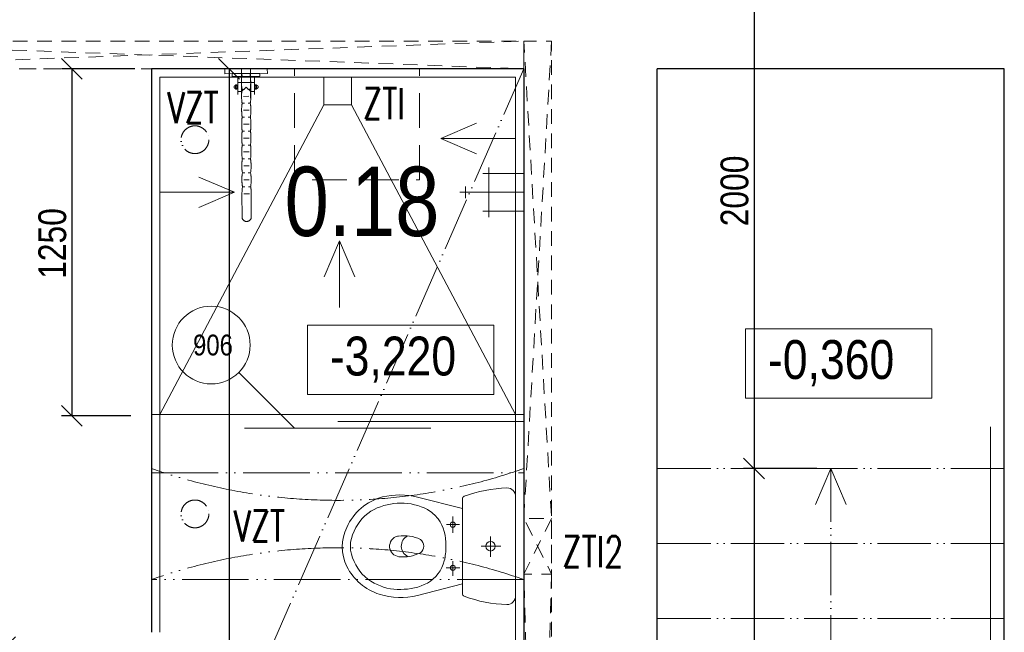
# Model space of a CAD drawing. Header units: millimetres. Extents: x -300958 to -108039, y 30118 to 292543.
# Tile 63 of 256: x -287838 to -284293, y 129955 to 132162. Entities that reach past the tile are written whole.
import ezdxf
from ezdxf.enums import TextEntityAlignment as Align

# ---------------------------------------------------------------- set-up
doc = ezdxf.new("R2010")
doc.units = ezdxf.units.MM
doc.header["$MEASUREMENT"] = 0
for name, pattern in [('ACAD_ISO05W100', [33, 24, -3, 0, -3, 0, -3]), ('DGN Style 2', [879.857395, 527.914437, -351.942958]), ('HIDDEN', [0.375, 0.25, -0.125])]:
    doc.linetypes.add(name, pattern=pattern)
doc.layers.get('0').update_dxf_attribs({"lineweight": 13})
doc.layers.get('Defpoints').update_dxf_attribs({"color": 3, "lineweight": 13})
for name, color, linetype, lineweight in [('dims', 7, 'Continuous', 9), ('Materiály', 1, 'Continuous', 13), ('navrh', 1, 'Continuous', 9), ('obklad', 8, 'Continuous', 5), ('PSV', 7, 'Continuous', 13), ('rost', 6, 'Continuous', 0), ('tenka', 7, 'Continuous', 13), ('texts', 3, 'Continuous', 30), ('výškové kóty', 7, 'Continuous', 13), ('walls', 7, 'Continuous', 13), ('zařizovací předměty', 7, 'Continuous', 9)]:
    doc.layers.add(name, color=color, linetype=linetype, lineweight=lineweight)
doc.styles.get("Standard").update_dxf_attribs({"font": 'txt.shx'})
doc.styles.add('STYLE-0', font='ARIALN.TTF')
doc.styles.add('Style-Arial', font='arial.ttf')
doc.dimstyles.new('arch', dxfattribs={"dimscale": 50, "dimtxt": 2.5, "dimasz": 2.5, "dimexe": 1.25, "dimexo": 0.9, "dimtad": 1, "dimdec": 0, "dimtxsty": 'STYLE-0', "dimblk": 'ARCHTICK', "dimcen": 2.5, "dimadec": 0, "dimazin": 0, "dimtfac": 1, "dimtdec": 0, "dimtmove": 2, "dimatfit": 3, "dimldrblk": 'ARCHTICK', "dimfxl": 0, "dimarcsym": 0})

# ---------------------------------------------------------------- blocks, each defined once
blk = doc.blocks.new('wc_kombi')
at = {"color": 0, "linetype": 'ByBlock', "lineweight": -2}
for p, q in [((0.1775, 0), (-0.1775, 0)), ((0.0002, -0.1237), (0.0002, -0.0524)), ((-0.0347, -0.0898), (0.0384, -0.0898)), ((-0.1356, -0.1907), (-0.1773, -0.3527)), ((-0.1706, -0.1907), (0.1706, -0.1907)), ((0.1357, -0.1907), (-0.1356, -0.1907)), ((-0.0778, -0.2013), (-0.0778, -0.2482)), ((0.0775, -0.2004), (0.0775, -0.2501)), ((0.1773, -0.3527), (0.1357, -0.1907)), ((-0.1078, -0.2257), (-0.0478, -0.2257)), ((0.0534, -0.2257), (0.106, -0.2257)), ((0.0013, -0.2508), (-0.0024, -0.2508)), ((-0.0366, -0.4251), (-0.0367, -0.4214))]:
    blk.add_line(p, q, dxfattribs=at)
for centre, radius in [((0, -0.0898), 0.0171), ((-0.0778, -0.2257), 0.00927), ((0.0775, -0.2252), 0.0089)]:
    blk.add_circle(centre, radius, dxfattribs=at)
for centre, radius, start, end in [((-0.1801, -0.0299), 0.03, 84.9385, 181.5621), ((0.1801, -0.0299), 0.03, 358.4383, 95.0618), ((0.2615, -0.0178), 0.4718, 181.5608, 200.6512), ((-0.2615, -0.0178), 0.4718, 339.3489, 358.4387), ((-0.1706, -0.1807), 0.01, 200.6489, 270.0028), ((0.1706, -0.1807), 0.01, 270, 339.3483), ((-0.0104, -0.3911), 0.1427, 128.0842, 148.8348), ((-0.0114, -0.3985), 0.148, 86.5055, 126.0101), ((0.006, -0.4465), 0.1958, 76.3604, 91.3715), ((0.0217, -0.3796), 0.1271, 29.404, 76.1254), ((0.0459, -0.4104), 0.2012, 152.4237, 180.8026), ((-0.0371, -0.4083), 0.1924, 358.536, 28.2377), ((0.0816, -0.4165), 0.2666, 166.1457, 193.5616), ((0.1001, -0.402), 0.1382, 154.478, 188.0608), ((-0.0005, -0.3598), 0.0297, 36.344, 144.2662), ((-0.0958, -0.404), 0.1343, 353.2317, 27.4086), ((-0.0653, -0.4139), 0.2501, 342.2461, 14.1632), ((-0.0006, -0.3697), 0.0413, 206.767, 336.409), ((0.0659, -0.4119), 0.2212, 180.3296, 206.1001), ((0, -0.4154), 0.0378, 194.8362, 353.2743), ((-0.0346, -0.4193), 0.19, 331.7361, 1.8342), ((0.013, -0.4271), 0.1975, 195.246, 245.7395), ((-0.019, -0.4276), 0.2019, 297.1495, 341.935), ((0.0046, -0.437), 0.1552, 207.7501, 247.4669), ((-0.0065, -0.4349), 0.1579, 292.8858, 331.8972), ((0, -0.4814), 0.1131, 240.9792, 299.0208), ((0.0025, -0.4644), 0.1593, 243.6726, 296.3274)]:
    blk.add_arc(centre, radius, start, end, dxfattribs=at)
blk = doc.blocks.new('_ArchTick')
at = {"color": 0, "linetype": 'ByBlock', "flags": 128}
blk.add_lwpolyline([(-0.5, -0.5), (0.5, 0.5)], dxfattribs=at)
blk = doc.blocks.new('*D2006')
at = {"layer": 'Defpoints', "color": 0, "linetype": 'Continuous'}
for p in [(-286782.3, 131985), (-287084, 128915), (-286782.3, 128915)]:
    blk.add_point(p, dxfattribs=at)
at = {"layer": 'dims', "color": 0, "linetype": 'Continuous', "lineweight": -2}
for p, q in [((-286857.3, 131985), (-287121.5, 131985)), ((-287084, 131985), (-287084, 128915)), ((-286857.3, 128915), (-287121.5, 128915))]:
    blk.add_line(p, q, dxfattribs=at)
at = {"layer": 'dims', "color": 0, "linetype": 'Continuous', "lineweight": -2, "xscale": 75, "yscale": 75, "zscale": 75}
for p, rotation in [((-287084, 131985), 90), ((-287084, 128915), 270)]:
    blk.add_blockref('_ArchTick', p, dxfattribs=dict(at, rotation=rotation))
at = {"layer": 'dims', "color": 0, "linetype": 'Continuous', "insert": (-287153.8, 129774.2), "char_height": 100, "attachment_point": 5, "rotation": 90, "style": 'STYLE-0'}
blk.add_mtext('3070', dxfattribs=at)
blk = doc.blocks.new('*D1895')
at = {"layer": 'Defpoints', "color": 0, "linetype": 'Continuous'}
for p in [(-284917.6, 130545), (-285193.7, 126495), (-284892, 126495)]:
    blk.add_point(p, dxfattribs=at)
at = {"layer": 'dims', "color": 0, "linetype": 'Continuous', "lineweight": -2}
for p, q in [((-284992.6, 130545), (-285231.2, 130545)), ((-285193.7, 130545), (-285193.7, 126495)), ((-284967, 126495), (-285231.2, 126495))]:
    blk.add_line(p, q, dxfattribs=at)
at = {"layer": 'dims', "color": 0, "linetype": 'Continuous', "lineweight": -2, "xscale": 75, "yscale": 75, "zscale": 75}
for p, rotation in [((-285193.7, 130545), 90), ((-285193.7, 126495), 270)]:
    blk.add_blockref('_ArchTick', p, dxfattribs=dict(at, rotation=rotation))
at = {"layer": 'dims', "color": 0, "linetype": 'Continuous', "insert": (-285263.5, 128520), "char_height": 100, "attachment_point": 5, "rotation": 90, "style": 'STYLE-0'}
blk.add_mtext('4050', dxfattribs=at)
blk = doc.blocks.new('*D1896')
at = {"layer": 'Defpoints', "color": 0, "linetype": 'Continuous'}
for p in [(-284917.6, 132545), (-285193.7, 130545), (-284892, 130545)]:
    blk.add_point(p, dxfattribs=at)
at = {"layer": 'dims', "color": 0, "linetype": 'Continuous', "lineweight": -2}
for p, q in [((-284992.6, 132545), (-285231.2, 132545)), ((-285193.7, 132545), (-285193.7, 130545)), ((-284967, 130545), (-285231.2, 130545))]:
    blk.add_line(p, q, dxfattribs=at)
at = {"layer": 'dims', "color": 0, "linetype": 'Continuous', "lineweight": -2, "xscale": 75, "yscale": 75, "zscale": 75}
for p, rotation in [((-285193.7, 132545), 90), ((-285193.7, 130545), 270)]:
    blk.add_blockref('_ArchTick', p, dxfattribs=dict(at, rotation=rotation))
at = {"layer": 'dims', "color": 0, "linetype": 'Continuous', "insert": (-285263.5, 131545), "char_height": 100, "attachment_point": 5, "rotation": 90, "style": 'STYLE-0'}
blk.add_mtext('2000', dxfattribs=at)
blk = doc.blocks.new('*D1879')
at = {"layer": 'Defpoints', "color": 0, "linetype": 'Continuous'}
for p in [(-287348, 131985), (-287649.8, 130735), (-287362.6, 130735)]:
    blk.add_point(p, dxfattribs=at)
at = {"layer": 'dims', "color": 0, "linetype": 'Continuous', "lineweight": -2}
for p, q in [((-287423, 131985), (-287687.3, 131985)), ((-287649.8, 131985), (-287649.8, 130735)), ((-287437.6, 130735), (-287687.3, 130735))]:
    blk.add_line(p, q, dxfattribs=at)
at = {"layer": 'dims', "color": 0, "linetype": 'Continuous', "lineweight": -2, "xscale": 75, "yscale": 75, "zscale": 75}
for p, rotation in [((-287649.8, 131985), 90), ((-287649.8, 130735), 270)]:
    blk.add_blockref('_ArchTick', p, dxfattribs=dict(at, rotation=rotation))
at = {"layer": 'dims', "color": 0, "linetype": 'Continuous', "insert": (-287719.6, 131355.6), "char_height": 100, "attachment_point": 5, "rotation": 90, "style": 'STYLE-0'}
blk.add_mtext('1250', dxfattribs=at)

msp = doc.modelspace()

# ---------------------------------------------------------------- hatches: boundary and pattern name
at = {"layer": 'Materiály', "linetype": 'Continuous'}
h = msp.add_hatch(dxfattribs=at)
h.set_pattern_fill('ANSI31', color=256, scale=500, style=0)
h.set_pattern_definition([(45, (-63000, 0), (-44.194174, 44.194174), [])])
edge = h.paths.add_edge_path()
edge.add_spline(control_points=[(-288002.6, 128765), (-287968.3, 128838.2), (-287942.6, 128915)], knot_values=[0.865605, 0.865605, 0.865605, 1, 1, 1], weights=[1, 0.98711, 0.977685], degree=2, periodic=0)
edge.add_line((-287942.6, 128915), (-288002.6, 128915))
edge.add_line((-288002.6, 128915), (-288002.6, 128765))
edge = h.paths.add_edge_path()
edge.add_line((-287362.6, 128765), (-286022.6, 128765))
edge.add_line((-286022.6, 128765), (-286022.6, 128915))
edge.add_line((-286022.6, 128915), (-287362.6, 128915))
edge.add_line((-287362.6, 128915), (-287362.6, 128775))
edge.add_arc((-286114.4, 129365), 1380.6, 199.0225, 205.2991, ccw=False)
edge.add_line((-287419.6, 128915), (-287942.6, 128915))
edge.add_spline(control_points=[(-287942.6, 128915), (-287968.3, 128838.2), (-288002.6, 128765)], knot_values=[0.865605, 0.865605, 0.865605, 1, 1, 1], weights=[0.977685, 0.98711, 1], degree=2, periodic=0)
edge.add_line((-288002.6, 128765), (-287362.6, 128765))
h.paths.add_polyline_path([(-287362.6, 128915), (-287419.6, 128915, 0.027393), (-287362.6, 128775)], flags=17)
h.paths.add_polyline_path([(-287970.1, 129880), (-287852.6, 129880), (-287852.6, 129955), (-288002.6, 129955), (-288002.3, 129954.5), (-288002.1, 129953.9), (-288001.8, 129953.4), (-288001.6, 129952.9), (-288001.4, 129952.3), (-288001.1, 129951.8), (-288000.9, 129951.3), (-288000.6, 129950.8), (-288000.4, 129950.2), (-288000.1, 129949.7), (-287999.9, 129949.2), (-287999.6, 129948.6), (-287999.4, 129948.1), (-287999.1, 129947.6), (-287998.9, 129947), (-287998.7, 129946.5), (-287998.4, 129946), (-287998.2, 129945.5), (-287997.9, 129944.9), (-287997.7, 129944.4), (-287997.4, 129943.9), (-287997.2, 129943.3), (-287996.9, 129942.8), (-287996.7, 129942.3), (-287996.5, 129941.7), (-287996.2, 129941.2), (-287996, 129940.7), (-287995.7, 129940.1), (-287995.5, 129939.6), (-287995.3, 129939.1), (-287995, 129938.5), (-287994.8, 129938), (-287994.5, 129937.5), (-287994.3, 129936.9), (-287994, 129936.4), (-287993.8, 129935.9), (-287993.6, 129935.3), (-287993.3, 129934.8), (-287993.1, 129934.3), (-287992.8, 129933.7), (-287992.6, 129933.2), (-287992.4, 129932.7), (-287992.1, 129932.1), (-287991.9, 129931.6), (-287991.6, 129931.1), (-287991.4, 129930.5), (-287991.2, 129930), (-287990.9, 129929.5), (-287990.7, 129928.9), (-287990.5, 129928.4), (-287990.2, 129927.8), (-287990, 129927.3), (-287989.7, 129926.8), (-287989.5, 129926.2), (-287989.3, 129925.7), (-287989, 129925.2), (-287988.8, 129924.6), (-287988.6, 129924.1), (-287988.3, 129923.6), (-287988.1, 129923), (-287987.9, 129922.5), (-287987.6, 129921.9), (-287987.4, 129921.4), (-287987.2, 129920.9), (-287986.9, 129920.3), (-287986.7, 129919.8), (-287986.4, 129919.3), (-287986.2, 129918.7), (-287986, 129918.2), (-287985.7, 129917.6), (-287985.5, 129917.1), (-287985.3, 129916.6), (-287985, 129916), (-287984.8, 129915.5), (-287984.6, 129914.9), (-287984.3, 129914.4), (-287984.1, 129913.9), (-287983.9, 129913.3), (-287983.7, 129912.8), (-287983.4, 129912.2), (-287983.2, 129911.7), (-287983, 129911.2), (-287982.7, 129910.6), (-287982.5, 129910.1), (-287982.3, 129909.5), (-287982, 129909), (-287981.8, 129908.5), (-287981.6, 129907.9), (-287981.3, 129907.4), (-287981.1, 129906.8), (-287980.9, 129906.3), (-287980.7, 129905.7), (-287980.4, 129905.2), (-287980.2, 129904.7), (-287980, 129904.1), (-287979.7, 129903.6), (-287979.5, 129903), (-287979.3, 129902.5), (-287979.1, 129901.9), (-287978.8, 129901.4), (-287978.6, 129900.9), (-287978.4, 129900.3), (-287978.2, 129899.8), (-287977.9, 129899.2), (-287977.7, 129898.7), (-287977.5, 129898.1), (-287977.2, 129897.6), (-287977, 129897.1), (-287976.8, 129896.5), (-287976.6, 129896), (-287976.3, 129895.4), (-287976.1, 129894.9), (-287975.9, 129894.3), (-287975.7, 129893.8), (-287975.4, 129893.2), (-287975.2, 129892.7), (-287975, 129892.1), (-287974.8, 129891.6), (-287974.6, 129891.1), (-287974.3, 129890.5), (-287974.1, 129890), (-287973.9, 129889.4), (-287973.7, 129888.9), (-287973.4, 129888.3), (-287973.2, 129887.8), (-287973, 129887.2), (-287972.8, 129886.7), (-287972.5, 129886.1), (-287972.3, 129885.6), (-287972.1, 129885), (-287971.9, 129884.5), (-287971.7, 129883.9), (-287971.4, 129883.4), (-287971.2, 129882.9), (-287971, 129882.3), (-287970.8, 129881.8), (-287970.6, 129881.2), (-287970.3, 129880.7), (-287970.1, 129880.1)])
h.paths.add_polyline_path([(-288002.6, 129955), (-287987.7, 129922.1), (-287987.9, 129922.5), (-287988.1, 129923), (-287988.3, 129923.6), (-287988.6, 129924.1), (-287988.8, 129924.6), (-287989, 129925.2), (-287989.3, 129925.7), (-287989.5, 129926.2), (-287989.7, 129926.8), (-287990, 129927.3), (-287990.2, 129927.8), (-287990.5, 129928.4), (-287990.7, 129928.9), (-287990.9, 129929.5), (-287991.2, 129930), (-287991.4, 129930.5), (-287991.6, 129931.1), (-287991.9, 129931.6), (-287992.1, 129932.1), (-287992.4, 129932.7), (-287992.6, 129933.2), (-287992.8, 129933.7), (-287993.1, 129934.3), (-287993.3, 129934.8), (-287993.6, 129935.3), (-287993.8, 129935.9), (-287994, 129936.4), (-287994.3, 129936.9), (-287994.5, 129937.5), (-287994.8, 129938), (-287995, 129938.5), (-287995.3, 129939.1), (-287995.5, 129939.6), (-287995.7, 129940.1), (-287996, 129940.7), (-287996.2, 129941.2), (-287996.5, 129941.7), (-287996.7, 129942.3), (-287996.9, 129942.8), (-287997.2, 129943.3), (-287997.4, 129943.9), (-287997.7, 129944.4), (-287997.9, 129944.9), (-287998.2, 129945.5), (-287998.4, 129946), (-287998.7, 129946.5), (-287998.9, 129947), (-287999.1, 129947.6), (-287999.4, 129948.1), (-287999.6, 129948.6), (-287999.9, 129949.2), (-288000.1, 129949.7), (-288000.4, 129950.2), (-288000.6, 129950.8), (-288000.9, 129951.3), (-288001.1, 129951.8), (-288001.4, 129952.3), (-288001.6, 129952.9), (-288001.8, 129953.4), (-288002.1, 129953.9), (-288002.3, 129954.5)])
h.paths.add_polyline_path([(-287987.7, 129922.1), (-287973.6, 129888.6), (-287973.7, 129888.9), (-287973.9, 129889.4), (-287974.1, 129890), (-287974.3, 129890.5), (-287974.6, 129891.1), (-287974.8, 129891.6), (-287975, 129892.1), (-287975.2, 129892.7), (-287975.4, 129893.2), (-287975.7, 129893.8), (-287975.9, 129894.3), (-287976.1, 129894.9), (-287976.3, 129895.4), (-287976.6, 129896), (-287976.8, 129896.5), (-287977, 129897.1), (-287977.2, 129897.6), (-287977.5, 129898.1), (-287977.7, 129898.7), (-287977.9, 129899.2), (-287978.2, 129899.8), (-287978.4, 129900.3), (-287978.6, 129900.9), (-287978.8, 129901.4), (-287979.1, 129901.9), (-287979.3, 129902.5), (-287979.5, 129903), (-287979.7, 129903.6), (-287980, 129904.1), (-287980.2, 129904.7), (-287980.4, 129905.2), (-287980.7, 129905.7), (-287980.9, 129906.3), (-287981.1, 129906.8), (-287981.3, 129907.4), (-287981.6, 129907.9), (-287981.8, 129908.5), (-287982, 129909), (-287982.3, 129909.5), (-287982.5, 129910.1), (-287982.7, 129910.6), (-287983, 129911.2), (-287983.2, 129911.7), (-287983.4, 129912.2), (-287983.7, 129912.8), (-287983.9, 129913.3), (-287984.1, 129913.9), (-287984.3, 129914.4), (-287984.6, 129914.9), (-287984.8, 129915.5), (-287985, 129916), (-287985.3, 129916.6), (-287985.5, 129917.1), (-287985.7, 129917.6), (-287986, 129918.2), (-287986.2, 129918.7), (-287986.4, 129919.3), (-287986.7, 129919.8), (-287986.9, 129920.3), (-287987.2, 129920.9), (-287987.4, 129921.4), (-287987.6, 129921.9)])
h.paths.add_polyline_path([(-287973.6, 129888.6), (-287960.2, 129854.7), (-287960.3, 129854.7), (-287960.5, 129855.3), (-287960.7, 129855.8), (-287960.9, 129856.4), (-287961.1, 129856.9), (-287961.3, 129857.5), (-287961.5, 129858.1), (-287961.7, 129858.6), (-287962, 129859.2), (-287962.2, 129859.7), (-287962.4, 129860.3), (-287962.6, 129860.8), (-287962.8, 129861.4), (-287963, 129861.9), (-287963.2, 129862.5), (-287963.4, 129863), (-287963.6, 129863.6), (-287963.9, 129864.1), (-287964.1, 129864.7), (-287964.3, 129865.2), (-287964.5, 129865.8), (-287964.7, 129866.3), (-287964.9, 129866.9), (-287965.1, 129867.5), (-287965.4, 129868), (-287965.6, 129868.6), (-287965.8, 129869.1), (-287966, 129869.7), (-287966.2, 129870.2), (-287966.4, 129870.8), (-287966.6, 129871.3), (-287966.9, 129871.9), (-287967.1, 129872.4), (-287967.3, 129873), (-287967.5, 129873.5), (-287967.7, 129874.1), (-287967.9, 129874.6), (-287968.2, 129875.2), (-287968.4, 129875.7), (-287968.6, 129876.3), (-287968.8, 129876.8), (-287969, 129877.4), (-287969.3, 129877.9), (-287969.5, 129878.5), (-287969.7, 129879), (-287969.9, 129879.6), (-287970.1, 129880.1), (-287970.3, 129880.7), (-287970.6, 129881.2), (-287970.8, 129881.8), (-287971, 129882.3), (-287971.2, 129882.9), (-287971.4, 129883.4), (-287971.7, 129883.9), (-287971.9, 129884.5), (-287972.1, 129885), (-287972.3, 129885.6), (-287972.5, 129886.1), (-287972.8, 129886.7), (-287973, 129887.2), (-287973.2, 129887.8), (-287973.4, 129888.3)])
h.paths.add_polyline_path([(-287947.8, 129820.1), (-287946, 129815), (-287946, 129815), (-287946.2, 129815.6), (-287946.4, 129816.1), (-287946.6, 129816.7), (-287946.8, 129817.2), (-287946.9, 129817.8), (-287947.1, 129818.4), (-287947.3, 129818.9), (-287947.5, 129819.5), (-287947.7, 129820.1)])
h.paths.add_polyline_path([(-287960.2, 129854.6), (-287947.8, 129820.2), (-287947.9, 129820.6), (-287948.1, 129821.2), (-287948.3, 129821.8), (-287948.5, 129822.3), (-287948.7, 129822.9), (-287948.9, 129823.4), (-287949.1, 129824), (-287949.3, 129824.6), (-287949.5, 129825.1), (-287949.7, 129825.7), (-287949.9, 129826.2), (-287950.1, 129826.8), (-287950.3, 129827.4), (-287950.5, 129827.9), (-287950.7, 129828.5), (-287950.9, 129829.1), (-287951.1, 129829.6), (-287951.3, 129830.2), (-287951.5, 129830.7), (-287951.7, 129831.3), (-287951.9, 129831.9), (-287952.1, 129832.4), (-287952.3, 129833), (-287952.5, 129833.5), (-287952.7, 129834.1), (-287952.9, 129834.7), (-287953.1, 129835.2), (-287953.3, 129835.8), (-287953.5, 129836.3), (-287953.7, 129836.9), (-287953.9, 129837.5), (-287954.1, 129838), (-287954.3, 129838.6), (-287954.5, 129839.1), (-287954.7, 129839.7), (-287954.9, 129840.2), (-287955.1, 129840.8), (-287955.3, 129841.4), (-287955.5, 129841.9), (-287955.7, 129842.5), (-287955.9, 129843), (-287956.1, 129843.6), (-287956.3, 129844.2), (-287956.5, 129844.7), (-287956.7, 129845.3), (-287957, 129845.8), (-287957.2, 129846.4), (-287957.4, 129846.9), (-287957.6, 129847.5), (-287957.8, 129848.1), (-287958, 129848.6), (-287958.2, 129849.2), (-287958.4, 129849.7), (-287958.6, 129850.3), (-287958.8, 129850.8), (-287959, 129851.4), (-287959.2, 129851.9), (-287959.4, 129852.5), (-287959.6, 129853.1), (-287959.9, 129853.6), (-287960.1, 129854.2)])

# ---------------------------------------------------------------- linework, layer by layer
at = {"layer": 'navrh'}
msp.add_line((-284342.6, 126345), (-284342.6, 130695), dxfattribs=at)
at = {"layer": 'navrh', "linetype": 'ACAD_ISO05W100', "ltscale": 8}
for p, q in [((-284292.6, 130545), (-285542.6, 130545)), ((-284917.6, 130545), (-284972.7, 130416)), ((-284917.6, 130545), (-284917.6, 129465)), ((-284917.6, 130545), (-284862.5, 130416)), ((-284292.6, 130275), (-285542.6, 130275)), ((-284292.6, 130005), (-285542.6, 130005))]:
    msp.add_line(p, q, dxfattribs=at)
at = {"layer": 'obklad', "linetype": 'Continuous', "lineweight": 0}
for p, q in [((-286742.6, 131855), (-287332.6, 130740)), ((-286052.6, 130740), (-286642.6, 131855))]:
    msp.add_line(p, q, dxfattribs=at)
at = {"layer": 'obklad', "linetype": 'Continuous', "flags": 128}
msp.add_lwpolyline([(-286052.6, 128945), (-286052.6, 131955), (-287332.6, 131955), (-287332.6, 129955)], dxfattribs=at)
at = {"layer": 'obklad', "linetype": 'Continuous', "lineweight": 0, "flags": 128}
msp.add_lwpolyline([(-286642.6, 131855), (-286742.6, 131855), (-286742.6, 131955), (-286642.6, 131955)], close=True, dxfattribs=at)
at = {"layer": 'PSV', "linetype": 'Continuous', "lineweight": 0}
msp.add_line((-286848.1, 130690), (-287049, 130890.9), dxfattribs=at)
msp.add_circle((-287148, 130989.9), 140.1, dxfattribs=at)
at = {"layer": 'rost', "linetype": 'ACAD_ISO05W100', "lineweight": 0, "ltscale": 8}
msp.add_line((-287362.6, 128915), (-286022.6, 131985), dxfattribs=at)
at = {"layer": 'tenka', "linetype": 'Continuous'}
for p, q in [((-284292.6, 131945), (-284292.6, 130395)), ((-287362.6, 130740), (-286022.6, 130740)), ((-286692.6, 130715), (-286022.6, 130715)), ((-287027.6, 130690), (-286357.6, 130690))]:
    msp.add_line(p, q, dxfattribs=at)
at = {"layer": 'tenka', "linetype": 'ACAD_ISO05W100', "ltscale": 10}
for p, q in [((-287362.6, 130529.7), (-286022.6, 130529.7)), ((-286022.6, 130145), (-287362.6, 130145))]:
    msp.add_line(p, q, dxfattribs=at)
at = {"layer": 'tenka', "linetype": 'DGN Style 2', "ltscale": 0.1, "flags": 128}
for points in [[(-291701.9, 131985), (-286022.6, 131985), (-286022.6, 132085), (-291701.9, 132085)], [(-286022.6, 132085), (-286022.6, 126795), (-285922.6, 126795), (-285922.6, 132085)], [(-286022.6, 130365), (-286022.6, 130165), (-285922.6, 130165), (-285922.6, 130365)]]:
    msp.add_lwpolyline(points, close=True, dxfattribs=at)
for points in [[(-288743.6, 132085), (-286022.6, 131985), (-288743.6, 131985), (-286022.6, 132085)], [(-285922.6, 132085), (-286022.6, 130365), (-286022.6, 132085), (-285922.6, 130365)], [(-285922.6, 130365), (-286022.6, 130165), (-286022.6, 130365), (-285922.6, 130165)], [(-285922.6, 130165), (-286022.6, 126795), (-286022.6, 130165), (-285922.6, 126795)]]:
    msp.add_lwpolyline(points, dxfattribs=at)
at = {"layer": 'tenka', "linetype": 'Continuous', "flags": 128}
for points in [[(-286051.6, 131733.7), (-286321.6, 131733.7), (-286192.6, 131788.8), (-286321.6, 131733.7), (-286192.6, 131678.6)], [(-287333.6, 131540), (-287063.6, 131540), (-287192.5, 131595.1), (-287063.6, 131540), (-287192.5, 131484.9)], [(-286686.2, 131125), (-286686.2, 131365), (-286741.3, 131236), (-286686.2, 131365), (-286631.1, 131236)]]:
    msp.add_lwpolyline(points, dxfattribs=at)
at = {"layer": 'tenka', "linetype": 'ACAD_ISO05W100', "ltscale": 10, "flags": 128}
for points in [[(-286022.6, 130545, -0.171101), (-287362.6, 130545)], [(-286022.6, 130145, 0.171101), (-287362.6, 130145)]]:
    msp.add_lwpolyline(points, format="xyb", dxfattribs=at)
at = {"layer": 'výškové kóty', "linetype": 'Continuous', "lineweight": 0, "flags": 128}
for points in [[(-286801.5, 131061.1), (-286130.8, 131061.1), (-286130.8, 130811.5), (-286801.5, 130811.5)], [(-285224.1, 131048.6), (-284553.4, 131048.6), (-284553.4, 130799), (-285224.1, 130799)]]:
    msp.add_lwpolyline(points, close=True, dxfattribs=at)
at = {"layer": 'walls', "linetype": 'Continuous', "lineweight": 30}
for p, q in [((-286022.6, 131985), (-287362.6, 131985)), ((-286022.6, 131985), (-286022.6, 129383.6)), ((-285542.6, 129383.6), (-285542.6, 131985)), ((-284292.6, 131985), (-285542.6, 131985)), ((-284292.6, 125495), (-284292.6, 131985))]:
    msp.add_line(p, q, dxfattribs=at)
at = {"layer": 'walls', "linetype": 'Continuous', "lineweight": 30, "flags": 128}
msp.add_lwpolyline([(-287362.6, 131985), (-287362.6, 129955)], dxfattribs=at)
at = {"layer": 'zařizovací předměty', "linetype": 'Continuous'}
for p, q in [((-286148.7, 131450.7), (-286148.7, 131629.2)), ((-286022.6, 131608), (-286170, 131608)), ((-286232.2, 131561.2), (-286232.2, 131518.7)), ((-286022.6, 131540), (-286253.5, 131540)), ((-286170, 131472), (-286022.6, 131472))]:
    msp.add_line(p, q, dxfattribs=at)
at = {"layer": 'zařizovací předměty', "linetype": 'ByBlock'}
for points in [[(-286945.9, 131968), (-287099.1, 131967.4), (-287099.2, 131984.7), (-286946, 131985.3), (-286945.9, 131968)], [(-287038.9, 131902.8), (-287039.2, 131983.9)], [(-287039.1, 131986), (-287039.1, 131986), (-287039.1, 131984.4), (-287039.1, 131982.9), (-287039.1, 131981.3), (-287039.1, 131979.7), (-287039, 131978.2), (-287039, 131976.6), (-287038.9, 131975.1), (-287038.8, 131973.5), (-287038.7, 131971.9), (-287038.6, 131970.4), (-287038.4, 131968.8), (-287038.2, 131967.3), (-287038, 131965.7), (-287037.7, 131964.1), (-287037.4, 131962.6), (-287037, 131961), (-287037.4, 131959.4), (-287037.7, 131957.9), (-287037.9, 131956.3), (-287038.2, 131954.7), (-287038.4, 131953.2), (-287038.5, 131951.6), (-287038.6, 131950), (-287038.7, 131948.4), (-287038.8, 131946.9), (-287038.9, 131945.3), (-287038.9, 131943.7), (-287038.9, 131942.2), (-287038.9, 131940.6), (-287038.9, 131939), (-287038.9, 131937.5), (-287038.9, 131935.9), (-287038.9, 131934.3), (-287038.9, 131932.8), (-287038.9, 131931.2), (-287038.9, 131929.6), (-287038.8, 131928.1), (-287038.8, 131926.5), (-287038.7, 131925), (-287038.6, 131923.4), (-287038.5, 131921.8), (-287038.4, 131920.3), (-287038.2, 131918.7), (-287038, 131917.2), (-287037.8, 131915.6), (-287037.5, 131914), (-287037.2, 131912.5), (-287036.8, 131910.9), (-287037.2, 131909.3), (-287037.5, 131907.7), (-287037.7, 131906.1), (-287038, 131904.6), (-287038.2, 131903), (-287038.3, 131901.4), (-287038.4, 131899.9), (-287038.5, 131898.3), (-287038.6, 131896.8), (-287038.7, 131895.2), (-287038.7, 131893.7), (-287038.7, 131892.1), (-287038.7, 131890.6), (-287038.7, 131889), (-287038.7, 131887.5), (-287038.7, 131885.9), (-287038.7, 131884.3), (-287038.7, 131882.8), (-287038.7, 131881.2), (-287038.7, 131879.6), (-287038.6, 131928), (-287038.6, 131926.4), (-287038.5, 131924.9), (-287038.4, 131923.3), (-287038.3, 131921.7), (-287038.2, 131920.1), (-287038, 131918.5), (-287037.8, 131917), (-287037.6, 131915.4), (-287037.3, 131913.9), (-287037, 131912.3), (-287036.6, 131910.7), (-287037, 131909.3), (-287037.3, 131907.8), (-287037.5, 131906.2), (-287037.8, 131904.7), (-287038, 131903.1), (-287038.1, 131901.6), (-287038.2, 131900), (-287038.3, 131898.4), (-287038.4, 131896.8), (-287038.5, 131895.2), (-287038.5, 131893.6), (-287038.5, 131892), (-287038.5, 131890.4), (-287038.5, 131888.8), (-287038.5, 131887.2), (-287038.5, 131885.7), (-287038.5, 131884.1), (-287038.5, 131882.6), (-287038.5, 131881.1), (-287038.5, 131879.5), (-287038.4, 131878), (-287038.4, 131876.4), (-287038.3, 131874.8), (-287038.3, 131873.3), (-287038.1, 131871.7), (-287038, 131870.2), (-287037.8, 131868.6), (-287037.7, 131867), (-287037.4, 131865.5), (-287037.2, 131863.9), (-287036.8, 131862.4), (-287036.5, 131860.9), (-287036.8, 131859.3), (-287037.1, 131857.7), (-287037.4, 131856.2), (-287037.6, 131854.6), (-287037.8, 131853), (-287038, 131851.4), (-287038.1, 131849.9), (-287038.2, 131848.3), (-287038.3, 131846.7), (-287038.3, 131845.1), (-287038.4, 131843.6), (-287038.4, 131842), (-287038.4, 131840.4), (-287038.4, 131838.8), (-287038.4, 131837.3), (-287038.4, 131835.7), (-287038.4, 131834.1), (-287038.4, 131832.6), (-287038.4, 131831), (-287038.3, 131829.4), (-287038.3, 131827.9), (-287038.2, 131826.3), (-287038.2, 131824.7), (-287038.1, 131823.2), (-287038, 131821.6), (-287037.8, 131820), (-287037.7, 131818.5), (-287037.5, 131816.9), (-287037.2, 131815.3), (-287037, 131813.8), (-287036.6, 131812.2), (-287036.3, 131810.6), (-287036.6, 131809.1), (-287036.9, 131807.5), (-287037.2, 131805.9), (-287037.4, 131804.4), (-287037.6, 131802.8), (-287037.8, 131801.2), (-287037.9, 131799.7), (-287038, 131798.1), (-287038.1, 131796.6), (-287038.1, 131795), (-287038.2, 131793.5), (-287038.2, 131791.9), (-287038.2, 131790.4), (-287038.2, 131788.9), (-287038.2, 131787.3), (-287038.2, 131785.7), (-287038.2, 131784.2), (-287038.2, 131782.6), (-287038.2, 131781), (-287038.1, 131779.4), (-287038.1, 131777.8), (-287038, 131776.2), (-287038, 131774.6), (-287037.9, 131773.1), (-287037.8, 131771.5), (-287037.6, 131769.9), (-287037.5, 131768.3), (-287037.3, 131766.7), (-287037, 131765.1), (-287036.7, 131763.6), (-287036.4, 131762), (-287036.1, 131760.4), (-287036.4, 131758.8), (-287036.7, 131757.3), (-287037, 131755.7), (-287037.2, 131754.2), (-287037.4, 131752.6), (-287037.6, 131751), (-287037.7, 131749.5), (-287037.8, 131747.9), (-287037.9, 131746.4), (-287037.9, 131744.8), (-287037.9, 131743.3), (-287038, 131741.7), (-287038, 131740.2), (-287038, 131738.6), (-287038, 131737), (-287038, 131735.5), (-287038, 131733.9), (-287038, 131732.3), (-287037.9, 131730.8), (-287037.9, 131729.2), (-287037.9, 131727.6), (-287037.8, 131726), (-287037.8, 131724.5), (-287037.7, 131722.9), (-287037.6, 131721.3), (-287037.4, 131719.7), (-287037.3, 131718.2), (-287037.1, 131716.6), (-287036.8, 131715), (-287036.5, 131713.5), (-287036.2, 131711.9), (-287035.9, 131710.3), (-287036.2, 131708.7), (-287036.5, 131707.2), (-287036.8, 131705.6), (-287037, 131704.1), (-287037.2, 131702.5), (-287037.3, 131700.9), (-287037.5, 131699.4), (-287037.6, 131697.8), (-287037.6, 131696.2), (-287037.7, 131694.7), (-287037.7, 131693.1), (-287037.8, 131691.6), (-287037.8, 131690), (-287037.8, 131688.4), (-287037.8, 131686.9), (-287037.8, 131685.3), (-287037.8, 131683.7), (-287037.7, 131682.2), (-287037.7, 131680.6), (-287037.7, 131679.1), (-287037.7, 131677.5), (-287037.6, 131675.9), (-287037.6, 131674.4), (-287037.5, 131672.8), (-287037.4, 131671.3), (-287037.2, 131669.7), (-287037, 131668.1), (-287036.8, 131666.6), (-287036.6, 131665), (-287036.3, 131663.5), (-287036, 131661.9), (-287035.7, 131660.3), (-287036, 131658.8), (-287036.3, 131657.2), (-287036.6, 131655.6), (-287036.8, 131654.1), (-287037, 131652.5), (-287037.1, 131650.9), (-287037.3, 131649.4), (-287037.4, 131647.8), (-287037.4, 131646.2), (-287037.5, 131644.7), (-287037.5, 131643.1), (-287037.6, 131641.5), (-287037.6, 131640), (-287037.6, 131638.4), (-287037.6, 131636.8), (-287037.6, 131635.3), (-287037.5, 131633.7), (-287037.5, 131632.1), (-287037.5, 131630.6), (-287037.5, 131629), (-287037.5, 131627.5), (-287037.4, 131625.9), (-287037.4, 131624.3), (-287037.3, 131622.8), (-287037.2, 131621.2), (-287037, 131619.6), (-287036.8, 131618.1), (-287036.6, 131616.5), (-287036.4, 131614.9), (-287036.1, 131613.4), (-287035.8, 131611.8), (-287035.4, 131610.2), (-287035.8, 131608.7), (-287036.1, 131607.1), (-287036.4, 131605.5), (-287036.6, 131604), (-287036.8, 131602.4), (-287036.9, 131600.8), (-287037.1, 131599.3), (-287037.2, 131597.7), (-287037.2, 131596.1), (-287037.3, 131594.6), (-287037.3, 131593), (-287037.3, 131591.4), (-287037.4, 131589.9), (-287037.4, 131588.3), (-287037.4, 131586.7), (-287037.4, 131585.2), (-287037.3, 131583.6), (-287037.3, 131582.1), (-287037.3, 131580.5), (-287037.3, 131578.9), (-287037.3, 131577.4), (-287037.2, 131575.8), (-287037.1, 131574.3), (-287037.1, 131572.7), (-287036.9, 131571.1), (-287036.8, 131569.6), (-287036.6, 131568), (-287036.4, 131566.4), (-287036.2, 131564.9), (-287035.9, 131563.3), (-287035.6, 131561.8), (-287035.2, 131560.2), (-287035.6, 131558.6), (-287035.9, 131557.1), (-287036.2, 131555.5), (-287036.4, 131553.9), (-287036.6, 131552.4), (-287036.7, 131550.8), (-287036.9, 131549.2), (-287037, 131547.6), (-287037, 131546.1), (-287037.1, 131544.5), (-287037.1, 131542.9), (-287037.1, 131541.4), (-287037.2, 131539.8), (-287037.2, 131538.2), (-287037.2, 131536.6)], [(-287006.1, 131982.9), (-287005.8, 131902.7), (-287022.2, 131919.4), (-287038.9, 131902.7)], [(-287006.2, 131986.1), (-287006.2, 131986.1), (-287006.2, 131984.6), (-287006.1, 131983), (-287006.1, 131981.4), (-287006.2, 131979.9), (-287006.2, 131978.3), (-287006.2, 131976.8), (-287006.3, 131975.2), (-287006.4, 131973.6), (-287006.4, 131972.1), (-287006.6, 131970.5), (-287006.7, 131968.9), (-287006.9, 131967.4), (-287007.1, 131965.8), (-287007.4, 131964.3), (-287007.7, 131962.7), (-287008.1, 131961.1), (-287007.7, 131959.6), (-287007.4, 131958), (-287007.1, 131956.4), (-287006.9, 131954.8), (-287006.7, 131953.2), (-287006.5, 131951.7), (-287006.4, 131950.1), (-287006.2, 131948.5), (-287006.2, 131946.9), (-287006.1, 131945.3), (-287006, 131943.8), (-287006, 131942.2), (-287006, 131940.6), (-287006, 131939), (-287006, 131937.4), (-287006, 131935.9), (-287005.9, 131934.3), (-287005.9, 131932.7), (-287005.9, 131931.2), (-287006, 131929.6), (-287006, 131928.1), (-287006, 131926.5), (-287006.1, 131925), (-287006.1, 131923.4), (-287006.2, 131921.9), (-287006.4, 131920.3), (-287006.5, 131918.7), (-287006.7, 131917.2), (-287006.9, 131915.6), (-287007.2, 131914.1), (-287007.5, 131912.5), (-287007.9, 131911), (-287007.5, 131909.4), (-287007.2, 131907.8), (-287006.9, 131906.2), (-287006.7, 131904.7), (-287006.5, 131903.1), (-287006.3, 131901.5), (-287006.2, 131900), (-287006, 131898.4), (-287006, 131896.8), (-287005.9, 131895.2), (-287005.8, 131893.7), (-287005.8, 131892.1), (-287005.8, 131890.5), (-287005.8, 131888.9), (-287005.8, 131887.4), (-287005.7, 131885.8), (-287005.8, 131884.2), (-287005.9, 131882.7), (-287006, 131881.1), (-287006, 131879.6), (-287006.1, 131928), (-287006.1, 131926.5), (-287006.1, 131925), (-287006.2, 131923.4), (-287006.3, 131921.9), (-287006.3, 131920.3), (-287006.5, 131918.8), (-287006.6, 131917.2), (-287006.8, 131915.7), (-287007, 131914.1), (-287007.3, 131912.6), (-287007.6, 131911), (-287007.3, 131909.4), (-287007, 131907.9), (-287006.7, 131906.3), (-287006.5, 131904.7), (-287006.3, 131903.1), (-287006.1, 131901.6), (-287006, 131900), (-287005.8, 131898.4), (-287005.8, 131896.8), (-287005.7, 131895.3), (-287005.6, 131893.7), (-287005.6, 131892.1), (-287005.6, 131890.5), (-287005.6, 131889), (-287005.5, 131887.4), (-287005.5, 131885.8), (-287005.5, 131884.3), (-287005.5, 131882.7), (-287005.5, 131881.1), (-287005.5, 131879.6), (-287005.6, 131878), (-287005.6, 131876.4), (-287005.7, 131874.8), (-287005.7, 131873.2), (-287005.9, 131871.6), (-287006, 131870.1), (-287006.1, 131868.5), (-287006.3, 131866.9), (-287006.6, 131865.4), (-287006.8, 131863.9), (-287007.2, 131862.3), (-287007.5, 131860.9), (-287007.1, 131859.3), (-287006.8, 131857.7), (-287006.5, 131856.1), (-287006.3, 131854.6), (-287006.1, 131853), (-287005.9, 131851.4), (-287005.8, 131849.9), (-287005.7, 131848.3), (-287005.6, 131846.7), (-287005.5, 131845.2), (-287005.5, 131843.6), (-287005.5, 131842), (-287005.4, 131840.4), (-287005.4, 131838.9), (-287005.4, 131837.3), (-287005.4, 131835.7), (-287005.4, 131834.2), (-287005.4, 131832.6), (-287005.4, 131831), (-287005.4, 131829.5), (-287005.4, 131827.9), (-287005.5, 131826.3), (-287005.5, 131824.8), (-287005.6, 131823.2), (-287005.7, 131821.6), (-287005.8, 131820.1), (-287006, 131818.5), (-287006.1, 131816.9), (-287006.4, 131815.4), (-287006.6, 131813.8), (-287006.9, 131812.2), (-287007.3, 131810.7), (-287006.9, 131809.1), (-287006.6, 131807.5), (-287006.3, 131806), (-287006.1, 131804.4), (-287005.9, 131802.9), (-287005.7, 131801.3), (-287005.6, 131799.7), (-287005.5, 131798.2), (-287005.4, 131796.6), (-287005.3, 131795), (-287005.3, 131793.5), (-287005.2, 131791.9), (-287005.2, 131790.3), (-287005.2, 131788.8), (-287005.2, 131787.2), (-287005.2, 131785.6), (-287005.2, 131784.1), (-287005.2, 131782.5), (-287005.2, 131780.9), (-287005.2, 131779.4), (-287005.2, 131777.8), (-287005.3, 131776.2), (-287005.3, 131774.6), (-287005.4, 131773.1), (-287005.5, 131771.5), (-287005.6, 131769.9), (-287005.8, 131768.4), (-287005.9, 131766.8), (-287006.2, 131765.2), (-287006.4, 131763.6), (-287006.7, 131762.1), (-287007.1, 131760.5), (-287006.7, 131758.9), (-287006.4, 131757.4), (-287006.1, 131755.8), (-287005.9, 131754.2), (-287005.7, 131752.7), (-287005.5, 131751.1), (-287005.4, 131749.5), (-287005.3, 131748), (-287005.2, 131746.4), (-287005.1, 131744.9), (-287005.1, 131743.3), (-287005, 131741.7), (-287005, 131740.2), (-287005, 131738.6), (-287005, 131737), (-287005, 131735.5), (-287005, 131733.9), (-287005, 131732.3), (-287005, 131730.8), (-287005, 131729.2), (-287005, 131727.7), (-287005, 131726.1), (-287005.1, 131724.5), (-287005.2, 131723), (-287005.3, 131721.4), (-287005.4, 131719.8), (-287005.6, 131718.3), (-287005.7, 131716.7), (-287006, 131715.2), (-287006.2, 131713.6), (-287006.5, 131712), (-287006.9, 131710.5), (-287006.5, 131708.9), (-287006.2, 131707.4), (-287005.9, 131705.8), (-287005.7, 131704.3), (-287005.5, 131702.7), (-287005.3, 131701.2), (-287005.2, 131699.6), (-287005.1, 131698), (-287005, 131696.4), (-287004.9, 131694.9), (-287004.9, 131693.3), (-287004.8, 131691.7), (-287004.8, 131690.1), (-287004.8, 131688.6), (-287004.8, 131687), (-287004.8, 131685.4), (-287004.8, 131683.9), (-287004.8, 131682.3), (-287004.8, 131680.8), (-287004.8, 131679.2), (-287004.8, 131677.7), (-287004.8, 131676.1), (-287004.9, 131674.5), (-287005, 131673), (-287005.1, 131671.4), (-287005.2, 131669.9), (-287005.3, 131668.3), (-287005.5, 131666.8), (-287005.8, 131665.2), (-287006, 131663.6), (-287006.3, 131662.1), (-287006.7, 131660.5), (-287006.3, 131659), (-287006, 131657.4), (-287005.7, 131655.8), (-287005.5, 131654.3), (-287005.3, 131652.7), (-287005.1, 131651.1), (-287005, 131649.5), (-287004.9, 131648), (-287004.8, 131646.4), (-287004.7, 131644.8), (-287004.7, 131643.3), (-287004.6, 131641.7), (-287004.6, 131640.1), (-287004.6, 131638.5), (-287004.6, 131637), (-287004.6, 131635.4), (-287004.6, 131633.8), (-287004.6, 131632.3), (-287004.6, 131630.7), (-287004.6, 131629.1), (-287004.6, 131627.6), (-287004.6, 131626), (-287004.7, 131624.4), (-287004.8, 131622.8), (-287004.9, 131621.3), (-287005, 131619.7), (-287005.1, 131618.1), (-287005.3, 131616.6), (-287005.6, 131615), (-287005.8, 131613.4), (-287006.1, 131611.8), (-287006.5, 131610.3), (-287006.1, 131608.7), (-287005.8, 131607.2), (-287005.5, 131605.6), (-287005.3, 131604.1), (-287005.1, 131602.5), (-287004.9, 131601), (-287004.8, 131599.4), (-287004.7, 131597.8), (-287004.6, 131596.3), (-287004.5, 131594.7), (-287004.5, 131593.1), (-287004.4, 131591.6), (-287004.4, 131590), (-287004.4, 131588.4), (-287004.4, 131586.9), (-287004.4, 131585.3), (-287004.4, 131583.7), (-287004.4, 131582.2), (-287004.4, 131580.6), (-287004.4, 131579.1), (-287004.4, 131577.5), (-287004.4, 131575.9), (-287004.5, 131574.4), (-287004.6, 131572.8), (-287004.7, 131571.3), (-287004.8, 131569.7), (-287004.9, 131568.1), (-287005.1, 131566.6), (-287005.4, 131565), (-287005.6, 131563.5), (-287005.9, 131561.9), (-287006.3, 131560.3), (-287005.9, 131558.7), (-287005.6, 131557.2), (-287005.3, 131555.6), (-287005.1, 131554), (-287004.9, 131552.4), (-287004.7, 131550.9), (-287004.6, 131549.3), (-287004.5, 131547.7), (-287004.4, 131546.1), (-287004.3, 131544.5), (-287004.3, 131542.9), (-287004.2, 131541.4), (-287004.2, 131539.8), (-287004.2, 131538.2), (-287004.2, 131536.6)], [(-286972.4, 131967.9), (-286972.4, 131957.9), (-287072.6, 131957.5), (-287072.6, 131967.5), (-286972.4, 131967.9)], [(-287052.5, 131957.5), (-287052.3, 131892.4)], [(-286992.4, 131957.8), (-286992.2, 131892.6)], [(-287060.5, 131924.8), (-287060.5, 131924.8), (-287061, 131924.8), (-287061.5, 131924.7), (-287062.1, 131924.5), (-287062.6, 131924.4), (-287063, 131924.1), (-287063.5, 131923.9), (-287063.9, 131923.5), (-287064.3, 131923.2), (-287064.6, 131922.8), (-287065, 131922.4), (-287065.2, 131921.9), (-287065.5, 131921.4), (-287065.6, 131920.9), (-287065.8, 131920.4), (-287065.9, 131919.9), (-287065.9, 131919.3), (-287065.8, 131918.8), (-287065.8, 131918.2), (-287065.6, 131917.7), (-287065.4, 131917.2), (-287065.2, 131916.7), (-287064.9, 131916.3), (-287064.6, 131915.9), (-287064.3, 131915.5), (-287063.9, 131915.1), (-287063.5, 131914.8), (-287063, 131914.6), (-287062.5, 131914.3), (-287062, 131914.1), (-287061.5, 131914), (-287061, 131913.9)], [(-287060.3, 131923.3), (-287055.3, 131923.3)], [(-287060.2, 131926.9), (-287060.2, 131911.8), (-287055.2, 131911.9), (-287055.2, 131926.9), (-287060.2, 131926.9)], [(-287060.2, 131915.4), (-287055.3, 131915.4)], [(-287052.1, 131935.8), (-286992.3, 131936.1)], [(-287028.6, 131910.7), (-287036.6, 131910.7)], [(-287007.7, 131910.8), (-287015.7, 131910.8)], [(-286989.5, 131927.1), (-286989.4, 131912.1), (-286984.4, 131912.1), (-286984.5, 131927.2), (-286989.5, 131927.1)], [(-286984.4, 131923.6), (-286989.3, 131923.6)], [(-286984.4, 131915.7), (-286989.3, 131915.7)], [(-286984.2, 131925.1), (-286984.2, 131925.1), (-286983.7, 131925.1), (-286983.1, 131925), (-286982.6, 131924.9), (-286982.1, 131924.7), (-286981.6, 131924.5), (-286981.2, 131924.2), (-286980.8, 131923.9), (-286980.4, 131923.5), (-286980, 131923.1), (-286979.7, 131922.7), (-286979.4, 131922.3), (-286979.2, 131921.8), (-286979, 131921.3), (-286978.9, 131920.8), (-286978.8, 131920.2), (-286978.8, 131919.7), (-286978.8, 131919.1), (-286978.9, 131918.6), (-286979, 131918.1), (-286979.2, 131917.6), (-286979.4, 131917.1), (-286979.7, 131916.6), (-286980, 131916.2), (-286980.3, 131915.8), (-286980.7, 131915.5), (-286981.1, 131915.1), (-286981.6, 131914.9), (-286982.1, 131914.6), (-286982.6, 131914.5), (-286983.1, 131914.3), (-286983.6, 131914.2)], [(-287052, 131902.8), (-287038.9, 131902.8)], [(-287012, 131885.8), (-287032, 131885.7)], [(-287005.6, 131903), (-286992.2, 131903)], [(-287028.4, 131860.6), (-287036.4, 131860.6)], [(-287007.5, 131860.7), (-287015.5, 131860.7)], [(-287028.2, 131810.5), (-287036.2, 131810.5)], [(-287011.8, 131835.7), (-287031.8, 131835.6)], [(-287007.3, 131810.6), (-287015.3, 131810.6)], [(-287011.6, 131785.6), (-287031.6, 131785.5)], [(-287028, 131760.5), (-287036, 131760.4)], [(-287011.4, 131735.5), (-287031.4, 131735.4)], [(-287007.1, 131760.5), (-287015.1, 131760.5)], [(-287027.8, 131710.4), (-287035.8, 131710.3)], [(-287006.9, 131710.4), (-287014.9, 131710.4)], [(-287011.2, 131685.4), (-287031.2, 131685.3)], [(-287027.6, 131660.3), (-287035.6, 131660.2)], [(-287011, 131635.3), (-287031, 131635.2)], [(-287006.7, 131660.4), (-287014.7, 131660.3)], [(-287027.4, 131610.2), (-287035.4, 131610.2)], [(-287006.5, 131610.3), (-287014.5, 131610.2)], [(-287027.2, 131560.1), (-287035.2, 131560.1)], [(-287010.8, 131585.2), (-287030.8, 131585.1)], [(-287006.3, 131560.2), (-287014.3, 131560.2)], [(-287004.2, 131536.6), (-287003.8, 131451.3), (-287003.8, 131451.3), (-287003.9, 131449.6), (-287004.2, 131447.9), (-287004.6, 131446.3), (-287005.1, 131444.8), (-287005.8, 131443.3), (-287006.7, 131442), (-287007.7, 131440.7), (-287008.7, 131439.6), (-287009.9, 131438.5), (-287011.2, 131437.6), (-287012.6, 131436.8), (-287014.1, 131436.2), (-287015.6, 131435.6), (-287017.2, 131435.3), (-287018.9, 131435), (-287020.6, 131435), (-287022.3, 131435.1), (-287024, 131435.3), (-287025.6, 131435.7), (-287027.1, 131436.2), (-287028.5, 131436.9), (-287029.8, 131437.7), (-287031.1, 131438.7), (-287032.2, 131439.7), (-287033.2, 131440.8), (-287034.1, 131442.1), (-287034.9, 131443.4), (-287035.6, 131444.8), (-287036.1, 131446.3), (-287036.5, 131447.9), (-287036.7, 131449.5), (-287037.2, 131536.3)], [(-287010.6, 131535.1), (-287030.6, 131535.1)]]:
    msp.add_lwpolyline(points, dxfattribs=at)
at = {"layer": 'zařizovací předměty', "linetype": 'HIDDEN', "lineweight": 0, "ltscale": 500, "flags": 128}
msp.add_lwpolyline([(-286397.6, 131585), (-286397.6, 131985), (-286847.6, 131985), (-286847.6, 131585), (-286397.6, 131585)], dxfattribs=at)
at = {"layer": 'zařizovací předměty', "linetype": 'ACAD_ISO05W100', "lineweight": 0, "ltscale": 5}
for centre in [(-287206.6, 131729.5), (-287206.6, 130381.5)]:
    msp.add_circle(centre, 50, dxfattribs=at)

# ---------------------------------------------------------------- block references
at = {"layer": 'zařizovací předměty', "linetype": 'Continuous', "xscale": 1000, "yscale": 1000, "zscale": 1000, "rotation": 270}
msp.add_blockref('wc_kombi', (-286052.6, 130265), dxfattribs=at)

# ---------------------------------------------------------------- texts
at = {"layer": 'PSV', "linetype": 'Continuous', "lineweight": 0, "style": 'STYLE-0'}
msp.add_text('906', height=75, dxfattribs=at).set_placement((-287141.7, 130989.9), align=Align.MIDDLE_CENTER)
at = {"layer": 'texts', "linetype": 'Continuous', "lineweight": 0, "insert": (-286605.1, 131505.7), "char_height": 250, "attachment_point": 5, "line_spacing_factor": 0.722892}
msp.add_mtext('\\fArial Narrow|b0|i0|c238|p39;0.18', dxfattribs=at)
at = {"layer": 'výškové kóty', "linetype": 'Continuous', "lineweight": 0, "char_height": 140, "width": 1046.843, "attachment_point": 1, "style": 'STYLE-0'}
for s, insert in [('-3,220', (-286720.9, 131020.2)), ('-0,360', (-285143.5, 131007.7))]:
    msp.add_mtext(s, dxfattribs=dict(at, insert=insert))
at = {"layer": 'zařizovací předměty', "linetype": 'Continuous', "char_height": 112, "attachment_point": 4, "rotation": 0.0012, "line_spacing_factor": 0.765173, "style": 'Style-Arial'}
for s, insert in [('{\\Fromans|c238;\\W0.71429;ZTI}', (-286601.1, 131859.2)), ('{\\Fromans|c238;\\W0.71429;VZT}', (-287305.5, 131844.9)), ('{\\Fromans|c238;\\W0.71429;VZT}', (-287066.8, 130338)), ('{\\Fromans|c238;\\W0.71429;ZTI2}', (-285883.6, 130245.5))]:
    msp.add_mtext(s, dxfattribs=dict(at, insert=insert))

# ---------------------------------------------------------------- dimensions: what is measured, and where the dimension line sits
at = {"layer": 'dims', "linetype": 'Continuous'}
for base, p1, p2, picture, middle in [((-285193.7, 130545), (-284917.6, 132545), (-284892, 130545), '*D1896', (-285263.5, 131545)), ((-287649.8, 130735), (-287348, 131985), (-287362.6, 130735), '*D1879', (-287719.6, 131355.6)), ((-287084, 128915), (-286782.3, 131985), (-286782.3, 128915), '*D2006', (-287153.8, 129774.2)), ((-285193.7, 126495), (-284917.6, 130545), (-284892, 126495), '*D1895', (-285263.5, 128520))]:
    dim = msp.add_linear_dim(base=base, p1=p1, p2=p2, angle=270, dimstyle='arch', override={"dimtxt": 2, "dimasz": 1.5, "dimexe": 0.75, "dimexo": 1.5, "dimgap": 0.375, "dimcen": 0.05}, dxfattribs=at)
    dim.commit()
    dim.dimension.update_dxf_attribs({"geometry": picture, "text_midpoint": middle, "dimtype": 160})

doc.saveas('drawing.dxf')
